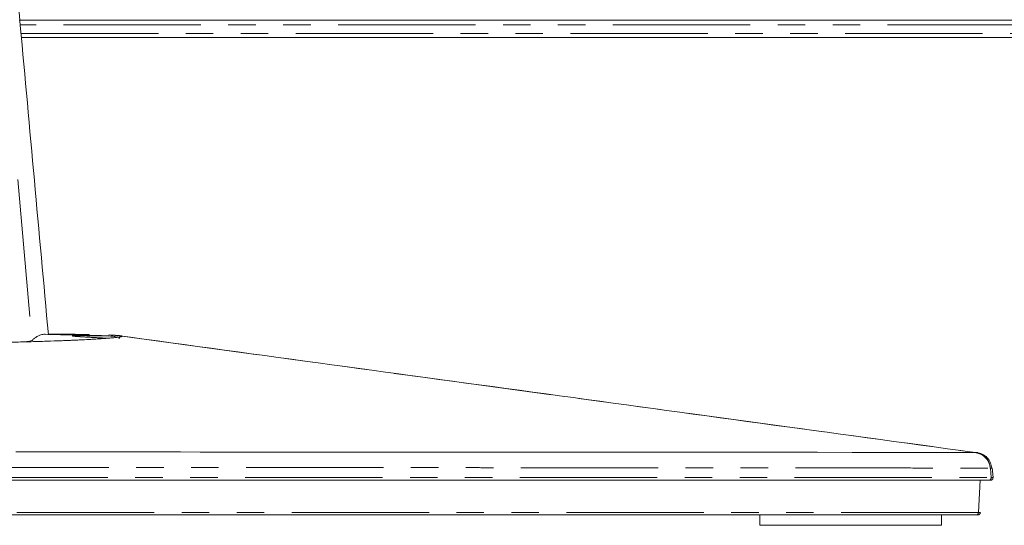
# Model space of a CAD drawing. Header units: millimetres. Extents: x 19 to 844, y 7 to 552.
# Tile 60 of 175: x 203 to 249, y 199 to 222. Entities that reach past the tile are written whole.
import ezdxf

# ---------------------------------------------------------------- set-up
doc = ezdxf.new("R2010")
doc.units = ezdxf.units.MM
doc.linetypes.add('PHANTOM', pattern=[12.7, 6.35, -1.27, 1.27, -1.27, 1.27, -1.27])

msp = doc.modelspace()

# ---------------------------------------------------------------- linework, layer by layer
at = {"color": 7, "linetype": 'Continuous', "lineweight": 15}
for p, q in [((203.402, 221.976), (302.972, 221.976)), ((203.51, 221.176), (313.406, 221.176)), ((207.553, 207.378), (207.54, 207.378)), ((207.558, 207.377), (207.544, 207.378)), ((207.95, 207.325), (208.007, 207.326)), ((247.617, 201.992), (247.612, 201.992)), ((248.433, 200.836), (248.394, 201.285)), ((237.648, 199.105), (237.648, 198.625)), ((246.048, 198.625), (246.048, 199.105)), ((237.648, 198.625), (246.048, 198.625))]:
    msp.add_line(p, q, dxfattribs=at)
at = {"color": 8, "linetype": 'PHANTOM', "lineweight": 0}
for p, q in [((313.406, 221.759), (203.457, 221.759)), ((203.493, 221.361), (313.406, 221.361)), ((203.351, 214.605), (204.003, 207.171)), ((208.166, 207.364), (221.723, 205.518)), ((221.723, 205.518), (247.612, 201.992)), ((248.304, 201.269), (248.298, 201.269)), ((248.342, 200.836), (248.304, 201.269)), ((248.304, 201.269), (248.356, 201.269)), ((248.342, 200.836), (248.41, 200.836)), ((247.755, 199.219), (247.833, 200.705)), ((247.828, 199.219), (247.755, 199.219))]:
    msp.add_line(p, q, dxfattribs=at)
at = {"color": 7, "linetype": 'Continuous', "lineweight": 15, "flags": 128}
msp.add_lwpolyline([(203.256, 202.016), (204.043, 202.016), (204.78, 202.016), (205.467, 202.016), (206.105, 202.016), (207.458, 202.016), (208.702, 202.015), (209.835, 202.015), (210.86, 202.015), (211.778, 202.014), (212.587, 202.014), (213.549, 202.014), (214.406, 202.013), (215.159, 202.013), (215.809, 202.013), (216.357, 202.012), (217.362, 202.012), (218.9, 202.012), (220.42, 202.011), (221.922, 202.011), (223.21, 202.01), (224.938, 202.009), (226.877, 202.008), (228.386, 202.007), (229.473, 202.007), (229.473, 202.007), (229.473, 202.007), (229.473, 202.007), (229.473, 202.007), (229.473, 202.007), (229.473, 202.007), (229.476, 202.007), (229.488, 202.007), (229.538, 202.007), (229.809, 202.007), (230.342, 202.006), (231.066, 202.006), (231.971, 202.005), (233.282, 202.005), (234.813, 202.004), (236.528, 202.002), (238.381, 202.001), (240.311, 202), (241.923, 201.998), (243.479, 201.997), (244.91, 201.996), (245.854, 201.995), (246.647, 201.994), (247.247, 201.993), (247.612, 201.992)], dxfattribs=at)
at = {"color": 8, "linetype": 'PHANTOM', "lineweight": 0}
msp.add_arc((247.502, 201.201), 0.799, 4.9284, 82.1194, dxfattribs=at)
at = {"color": 7, "linetype": 'Continuous', "lineweight": 15}
msp.add_open_spline([(202.152, 236.004), (202.589, 231.247), (203.462, 221.734), (204.326, 212.201), (204.758, 207.434)], degree=3, dxfattribs=at)
for points, knots in [([(208.166, 207.364), (208.164, 207.362), (208.157, 207.356), (208.128, 207.347), (208.08, 207.337), (208.017, 207.327), (207.936, 207.316), (207.834, 207.305), (207.715, 207.293), (207.578, 207.281), (207.416, 207.268), (207.24, 207.254), (207.056, 207.242), (206.895, 207.231), (206.771, 207.224), (206.556, 207.212), (206.28, 207.198), (205.977, 207.185), (205.771, 207.176), (205.567, 207.168), (205.211, 207.154), (204.654, 207.135), (203.897, 207.112), (203.282, 207.095), (202.858, 207.084), (202.563, 207.076), (202.149, 207.066), (201.676, 207.056), (201.197, 207.046), (200.77, 207.037), (200.385, 207.03), (200.011, 207.024), (199.603, 207.018), (199.108, 207.01), (198.63, 207.004), (198.178, 206.998), (197.772, 206.993), (197.298, 206.987), (196.761, 206.982), (196.18, 206.976), (195.599, 206.97), (195.063, 206.966), (194.6, 206.962), (194.132, 206.959), (193.577, 206.955), (192.96, 206.952), (192.391, 206.949), (191.977, 206.947), (191.45, 206.945), (190.896, 206.943), (190.191, 206.941), (189.55, 206.94), (188.826, 206.939), (188.096, 206.938), (187.363, 206.937), (186.49, 206.937), (185.43, 206.938), (184.29, 206.94), (183.166, 206.942), (181.977, 206.945), (180.871, 206.95), (179.988, 206.955), (179.54, 206.958), (179.213, 206.96), (178.871, 206.962), (178.383, 206.966), (177.775, 206.971), (176.936, 206.979), (176.015, 206.989), (175.024, 207.001), (174.129, 207.012), (173.264, 207.026), (172.437, 207.04), (171.624, 207.057), (170.878, 207.075), (170.198, 207.092), (169.555, 207.109), (168.92, 207.128), (168.325, 207.147), (167.804, 207.165), (167.312, 207.186), (166.871, 207.206), (166.58, 207.222), (166.372, 207.235), (166.218, 207.244), (166.032, 207.257), (165.858, 207.27), (165.705, 207.282), (165.568, 207.294), (165.448, 207.305), (165.336, 207.318), (165.251, 207.33), (165.188, 207.341), (165.147, 207.352), (165.132, 207.36), (165.13, 207.364), (165.13, 207.364)], [0, 0, 0, 0, 0.006359, 0.016334, 0.02408, 0.030757, 0.040964, 0.048895, 0.055678, 0.066332, 0.074272, 0.082284, 0.092578, 0.099126, 0.102137, 0.107197, 0.123465, 0.130674, 0.135884, 0.142181, 0.148667, 0.166069, 0.186711, 0.204579, 0.208658, 0.215157, 0.224074, 0.235411, 0.244968, 0.253558, 0.261181, 0.267836, 0.275401, 0.284763, 0.296068, 0.302247, 0.30981, 0.318415, 0.328061, 0.338748, 0.34943, 0.358796, 0.366845, 0.373577, 0.383023, 0.395474, 0.405136, 0.412008, 0.416447, 0.431809, 0.43992, 0.451866, 0.463932, 0.476091, 0.488254, 0.500419, 0.519575, 0.541008, 0.557259, 0.575794, 0.600764, 0.613226, 0.620902, 0.623794, 0.630084, 0.638592, 0.649204, 0.661921, 0.682927, 0.698662, 0.716144, 0.732939, 0.74827, 0.765013, 0.782636, 0.795789, 0.810061, 0.826883, 0.841663, 0.855709, 0.869711, 0.885363, 0.899043, 0.90165, 0.909979, 0.918381, 0.926856, 0.935844, 0.943746, 0.952176, 0.961203, 0.971583, 0.97954, 0.988422, 0.998755, 1, 1, 1, 1]), ([(204.003, 207.171), (203.971, 207.159), (203.908, 207.136), (203.708, 207.112), (203.519, 207.102), (203.484, 207.101)], [0, 0, 0, 0, 0.449974, 0.901001, 1, 1, 1, 1]), ([(204.62, 207.453), (204.597, 207.454), (204.543, 207.458), (204.458, 207.447), (204.373, 207.424), (204.298, 207.392), (204.215, 207.345), (204.116, 207.276), (204.041, 207.206), (204.003, 207.171)], [0, 0, 0, 0, 0.103688, 0.254648, 0.400548, 0.508329, 0.619853, 0.80756, 1, 1, 1, 1]), ([(206.657, 207.408), (206.291, 207.416), (205.611, 207.432), (204.933, 207.448), (204.62, 207.455)], [0, 0, 0, 0, 0.538085, 1, 1, 1, 1]), ([(204.756, 207.466), (204.832, 207.465), (205.036, 207.464), (205.382, 207.461), (205.795, 207.457), (206.187, 207.453), (206.478, 207.449), (206.62, 207.447), (206.664, 207.446)], [0, 0, 0, 0, 0.101529, 0.27049, 0.494382, 0.718419, 0.912729, 1, 1, 1, 1]), ([(207.54, 207.378), (207.481, 207.382), (207.349, 207.389), (207.095, 207.397), (206.857, 207.404), (206.704, 207.407), (206.657, 207.408)], [0, 0, 0, 0, 0.269234, 0.606109, 0.881573, 1, 1, 1, 1]), ([(207.847, 207.339), (207.836, 207.345), (207.807, 207.36), (207.648, 207.371), (207.553, 207.378)], [0, 0, 0, 0, 0.405245, 1, 1, 1, 1]), ([(207.558, 207.425), (207.562, 207.425), (207.685, 207.421), (207.835, 207.413), (207.997, 207.401), (208.093, 207.39), (208.153, 207.378), (208.162, 207.369), (208.166, 207.364)], [0, 0, 0, 0, 0.00931, 0.279149, 0.485186, 0.641127, 0.826545, 1, 1, 1, 1]), ([(208.088, 207.389), (208.049, 207.392), (207.972, 207.398), (207.888, 207.381), (207.845, 207.372)], [0, 0, 0, 0, 0.501118, 1, 1, 1, 1]), ([(247.556, 201.998), (240.96, 202.897), (227.744, 204.7), (214.55, 206.502), (207.94, 207.405)], [0, 0, 0, 0, 0.499048, 1, 1, 1, 1]), ([(248.372, 201.262), (248.357, 201.349), (248.325, 201.529), (248.165, 201.761), (247.942, 201.932), (247.763, 201.973), (247.677, 201.992)], [0, 0, 0, 0, 0.242603, 0.500043, 0.75746, 1, 1, 1, 1]), ([(248.356, 201.269), (248.38, 201.269), (248.409, 201.269), (248.368, 201.269), (248.361, 201.269)], [0, 0, 0, 0, 0.831682, 1, 1, 1, 1]), ([(248.301, 200.705), (248.336, 200.712), (248.408, 200.724), (248.425, 200.798), (248.433, 200.836)], [0, 0, 0, 0, 0.498343, 1, 1, 1, 1]), ([(248.222, 200.705), (248.145, 200.705), (247.992, 200.705), (247.538, 200.705), (246.918, 200.705), (246.109, 200.705), (245.11, 200.705), (243.831, 200.705), (242.216, 200.705), (240.207, 200.705), (237.887, 200.705), (235.248, 200.705), (232.278, 200.705), (228.97, 200.705), (225.326, 200.705), (221.358, 200.705), (217.082, 200.705), (212.511, 200.705), (207.678, 200.705), (202.62, 200.705), (197.393, 200.705), (192.05, 200.705), (186.648, 200.705), (181.247, 200.705), (175.903, 200.705), (170.677, 200.705), (165.619, 200.705), (160.786, 200.705), (156.215, 200.705), (151.939, 200.705), (147.971, 200.705), (144.326, 200.705), (141.019, 200.705), (138.048, 200.705), (135.41, 200.705), (133.09, 200.705), (131.081, 200.705), (129.466, 200.705), (128.187, 200.705), (127.187, 200.705), (126.253, 200.705), (125.459, 200.705), (125.202, 200.705), (125.074, 200.705)], [0, 0, 0, 0, 0.015306, 0.030641, 0.046078, 0.06201, 0.078235, 0.09477, 0.11534, 0.136659, 0.158792, 0.181813, 0.205806, 0.231007, 0.257262, 0.284571, 0.312941, 0.342287, 0.372684, 0.403798, 0.435535, 0.467667, 0.500006, 0.532344, 0.564475, 0.596212, 0.627327, 0.657725, 0.687069, 0.715439, 0.742748, 0.769004, 0.794206, 0.818197, 0.841218, 0.863351, 0.884671, 0.905242, 0.921776, 0.938, 0.953934, 0.977039, 1, 1, 1, 1]), ([(125.661, 199.105), (125.788, 199.105), (126.043, 199.105), (126.832, 199.105), (127.759, 199.105), (128.751, 199.105), (130.023, 199.105), (131.625, 199.105), (133.614, 199.105), (135.901, 199.105), (138.506, 199.105), (141.445, 199.105), (144.719, 199.105), (148.326, 199.105), (152.254, 199.105), (156.487, 199.105), (161.014, 199.105), (165.802, 199.105), (170.814, 199.105), (175.994, 199.105), (181.291, 199.105), (186.648, 199.105), (192.005, 199.105), (197.303, 199.105), (202.483, 199.105), (207.495, 199.105), (212.283, 199.105), (216.809, 199.105), (221.043, 199.105), (224.97, 199.105), (228.578, 199.105), (231.851, 199.105), (234.79, 199.105), (237.396, 199.105), (239.682, 199.105), (241.672, 199.105), (243.498, 199.105), (245.094, 199.105), (246.364, 199.105), (247.253, 199.105), (247.509, 199.105), (247.636, 199.105)], [0, 0, 0, 0, 0.023002, 0.046159, 0.062024, 0.078205, 0.094706, 0.115494, 0.136599, 0.158566, 0.181564, 0.205532, 0.230711, 0.256961, 0.284272, 0.31265, 0.342014, 0.372443, 0.403601, 0.435391, 0.46759, 0.500006, 0.532421, 0.56462, 0.596409, 0.627568, 0.657998, 0.687361, 0.715739, 0.743049, 0.769299, 0.794479, 0.818447, 0.841444, 0.863412, 0.884516, 0.905305, 0.929987, 0.95384, 0.976997, 1, 1, 1, 1]), ([(247.808, 199.138), (247.794, 199.129), (247.767, 199.109), (247.726, 199.107), (247.705, 199.105)], [0, 0, 0, 0, 0.500395, 1, 1, 1, 1]), ([(247.808, 199.138), (247.818, 199.151), (247.839, 199.174), (247.843, 199.204), (247.845, 199.219)], [0, 0, 0, 0, 0.518455, 1, 1, 1, 1])]:
    msp.add_open_spline(points, degree=3, knots=knots, dxfattribs=at)
at = {"color": 8, "linetype": 'PHANTOM', "lineweight": 0}
for points, knots in [([(207.538, 207.272), (207.285, 207.285), (206.812, 207.309), (206.273, 207.341), (205.939, 207.366), (205.827, 207.383), (205.943, 207.393), (206.281, 207.395), (206.824, 207.39), (207.299, 207.382), (207.553, 207.378)], [0, 0, 0, 0, 0.149916, 0.279638, 0.393946, 0.499729, 0.605555, 0.71998, 0.849875, 1, 1, 1, 1]), ([(208.03, 207.25), (208.03, 207.252), (208.031, 207.269), (208.038, 207.294), (208.055, 207.32), (208.072, 207.337), (208.092, 207.352), (208.117, 207.362), (208.143, 207.366), (208.16, 207.365), (208.166, 207.364)], [0, 0, 0, 0, 0.03119, 0.253248, 0.379345, 0.504083, 0.60414, 0.752726, 0.895983, 1, 1, 1, 1]), ([(247.617, 201.992), (247.699, 201.992), (247.785, 201.992), (247.679, 201.992), (247.673, 201.992)], [0, 0, 0, 0, 0.941441, 1, 1, 1, 1]), ([(247.617, 201.992), (247.702, 201.972), (247.877, 201.931), (248.097, 201.761), (248.255, 201.533), (248.288, 201.355), (248.304, 201.269)], [0, 0, 0, 0, 0.242715, 0.4999217, 0.757171, 1, 1, 1, 1]), ([(124.998, 201.269), (125.104, 201.27), (125.324, 201.27), (126.057, 201.271), (127.097, 201.273), (128.442, 201.274), (129.976, 201.276), (131.415, 201.277), (132.43, 201.278), (132.902, 201.279), (133.114, 201.279), (133.208, 201.279), (133.253, 201.279), (133.975, 201.28), (135.4, 201.281), (137.594, 201.283), (139.713, 201.284), (141.712, 201.286), (143.558, 201.287), (145.222, 201.288), (146.684, 201.289), (147.928, 201.29), (148.884, 201.291), (149.58, 201.291), (150.045, 201.291), (150.349, 201.292), (150.511, 201.292), (150.569, 201.292), (150.589, 201.292), (150.597, 201.292), (150.6, 201.292), (150.601, 201.292), (150.602, 201.292), (150.602, 201.292), (150.602, 201.292), (150.602, 201.292), (152.038, 201.293), (154.947, 201.294), (159.421, 201.296), (163.934, 201.298), (168.945, 201.299), (174.437, 201.3), (180.374, 201.301), (186.243, 201.302), (192.117, 201.301), (198.069, 201.301), (203.787, 201.299), (209.227, 201.298), (214.145, 201.296), (217.967, 201.294), (220.16, 201.293), (220.973, 201.293), (221.227, 201.293), (221.48, 201.292), (221.734, 201.292), (221.986, 201.292), (222.239, 201.292), (222.536, 201.292), (223.025, 201.292), (223.806, 201.291), (224.925, 201.29), (226.323, 201.289), (227.982, 201.288), (229.878, 201.287), (231.983, 201.286), (233.961, 201.284), (235.77, 201.283), (236.932, 201.282), (237.694, 201.281), (238.058, 201.281), (238.422, 201.281), (238.785, 201.28), (239.148, 201.28), (239.511, 201.28), (240.678, 201.279), (242.464, 201.277), (244.531, 201.275), (246.109, 201.273), (247.23, 201.271), (247.971, 201.27), (248.192, 201.27), (248.298, 201.269)], [0, 0, 0, 0, 0.019396, 0.040296, 0.062695, 0.082668, 0.103695, 0.123069, 0.131853, 0.135768, 0.1375, 0.138264, 0.138564, 0.138865, 0.159815, 0.179025, 0.196497, 0.212234, 0.226237, 0.238508, 0.249048, 0.257858, 0.264938, 0.269114, 0.272318, 0.274549, 0.275374, 0.275641, 0.275739, 0.275779, 0.275796, 0.275803, 0.275806, 0.275808, 0.275808, 0.275809, 0.275809, 0.305255, 0.334208, 0.362668, 0.390638, 0.427164, 0.462824, 0.497619, 0.532312, 0.568022, 0.604749, 0.636393, 0.668759, 0.697841, 0.710818, 0.712526, 0.714235, 0.715947, 0.71766, 0.719375, 0.721092, 0.722804, 0.725442, 0.731135, 0.738911, 0.748772, 0.760718, 0.774684, 0.79072, 0.808827, 0.821915, 0.835908, 0.839174, 0.842485, 0.845843, 0.849246, 0.852695, 0.856189, 0.859729, 0.886987, 0.912698, 0.936858, 0.959465, 0.980514, 1, 1, 1, 1]), ([(124.955, 200.836), (125.115, 200.836), (125.437, 200.836), (126.622, 200.836), (128.306, 200.836), (130.526, 200.836), (133.247, 200.836), (136.447, 200.836), (140.096, 200.836), (144.16, 200.836), (148.603, 200.836), (153.385, 200.836), (158.464, 200.836), (163.793, 200.836), (169.327, 200.836), (175.014, 200.836), (180.805, 200.836), (186.648, 200.836), (192.491, 200.836), (198.283, 200.836), (203.97, 200.836), (209.503, 200.836), (214.833, 200.836), (219.912, 200.836), (224.694, 200.836), (229.137, 200.836), (233.201, 200.836), (236.85, 200.836), (240.049, 200.836), (242.77, 200.836), (244.991, 200.836), (246.675, 200.836), (247.859, 200.836), (248.181, 200.836), (248.342, 200.836)], [0, 0, 0, 0, 0.0271645, 0.0545756, 0.0823761, 0.1106883, 0.1396115, 0.1692162, 0.1995465, 0.2306163, 0.2624152, 0.2949057, 0.3280313, 0.3617139, 0.3958621, 0.4303698, 0.4651229, 0.5, 0.5348771, 0.5696302, 0.6041379, 0.6382861, 0.6719687, 0.7050943, 0.7375848, 0.7693837, 0.8004535, 0.8307838, 0.8603885, 0.8893117, 0.9176239, 0.9454244, 0.9728355, 1, 1, 1, 1]), ([(248.222, 200.705), (248.238, 200.707), (248.269, 200.711), (248.302, 200.734), (248.323, 200.758), (248.335, 200.782), (248.342, 200.808), (248.342, 200.827), (248.342, 200.836)], [0, 0, 0, 0, 0.235826, 0.463107, 0.590551, 0.724563, 0.862199, 1, 1, 1, 1]), ([(247.755, 199.219), (247.643, 199.219), (247.418, 199.219), (246.676, 199.219), (245.651, 199.219), (244.334, 199.219), (242.752, 199.219), (240.803, 199.219), (238.457, 199.219), (235.693, 199.219), (232.685, 199.219), (229.466, 199.219), (225.782, 199.219), (221.61, 199.219), (216.943, 199.219), (212.117, 199.219), (207.164, 199.219), (202.116, 199.219), (196.998, 199.219), (191.834, 199.219), (186.648, 199.219), (181.463, 199.219), (176.299, 199.219), (171.181, 199.219), (166.132, 199.219), (161.18, 199.219), (156.354, 199.219), (151.686, 199.219), (147.514, 199.219), (143.83, 199.219), (140.611, 199.219), (137.603, 199.219), (134.839, 199.219), (132.493, 199.219), (130.545, 199.219), (128.963, 199.219), (127.645, 199.219), (126.621, 199.219), (125.878, 199.219), (125.654, 199.219), (125.541, 199.219)], [0, 0, 0, 0, 0.020844, 0.041687, 0.062528, 0.083368, 0.104208, 0.125047, 0.15005, 0.175052, 0.200053, 0.225053, 0.250053, 0.281298, 0.312541, 0.343784, 0.375026, 0.406269, 0.437513, 0.468757, 0.5, 0.531243, 0.562487, 0.593731, 0.624974, 0.656216, 0.687459, 0.718702, 0.749947, 0.774947, 0.799947, 0.824948, 0.84995, 0.874953, 0.895792, 0.916632, 0.937472, 0.958313, 0.979156, 1, 1, 1, 1]), ([(247.755, 199.219), (247.753, 199.205), (247.748, 199.174), (247.72, 199.136), (247.681, 199.11), (247.65, 199.107), (247.636, 199.105)], [0, 0, 0, 0, 0.240773, 0.5, 0.759227, 1, 1, 1, 1])]:
    msp.add_open_spline(points, degree=3, knots=knots, dxfattribs=at)

doc.saveas('drawing.dxf')
